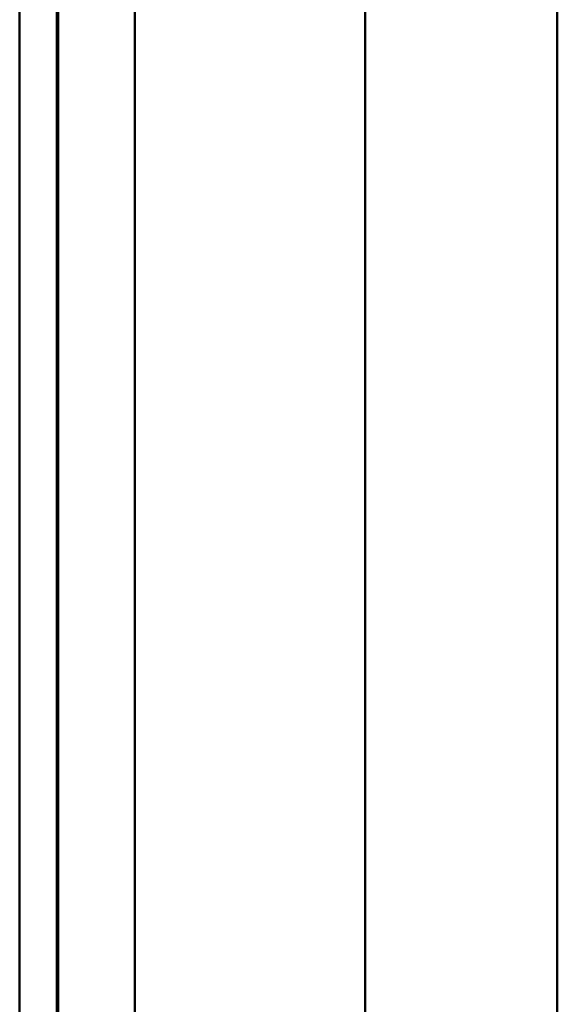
# Model space of a CAD drawing. Header units: millimetres. Extents: x 20 to 833, y 20 to 574.
# Tile 13 of 22: x 407 to 421, y 434 to 460. Entities that reach past the tile are written whole.
import ezdxf

# ---------------------------------------------------------------- set-up
doc = ezdxf.new("R2010")
doc.units = ezdxf.units.MM
doc.header["$LTSCALE"] = 2
doc.layers.add('Sichtbare Kanten(DIN)', color=7, linetype='Continuous', lineweight=50)
doc.layers.add('Sichtbare tangentiale Kanten(DIN)', color=7, linetype='Continuous', lineweight=50)

msp = doc.modelspace()

# ---------------------------------------------------------------- linework, layer by layer
at = {"layer": 'Sichtbare Kanten(DIN)'}
for p, q in [((406.81, 301.267), (406.81, 492.699)), ((407.78, 492.699), (407.78, 301.267)), ((407.81, 492.699), (407.81, 301.267)), ((420.81, 302.267), (420.81, 491.699))]:
    msp.add_line(p, q, dxfattribs=at)
at = {"layer": 'Sichtbare tangentiale Kanten(DIN)'}
for p, q in [((409.81, 491.699), (409.81, 302.267)), ((415.81, 302.267), (415.81, 491.699))]:
    msp.add_line(p, q, dxfattribs=at)

doc.saveas('drawing.dxf')
